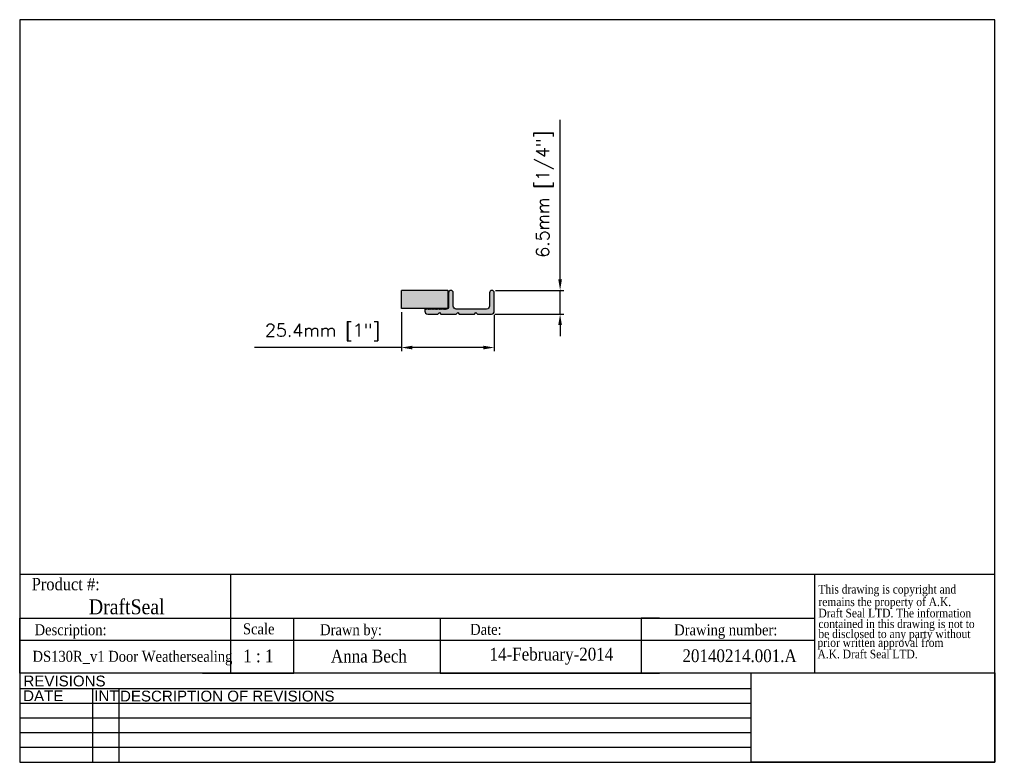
# Model space of a CAD drawing. Header units: millimetres. Extents: x 2362 to 2631, y 15 to 219.
import ezdxf
from ezdxf.enums import TextEntityAlignment as Align

# ---------------------------------------------------------------- set-up
doc = ezdxf.new("R2010")
doc.units = ezdxf.units.MM
doc.header["$MEASUREMENT"] = 0
for name, color, linetype, lineweight in [('AM_5', 3, 'Continuous', 25), ('BORDER', 7, 'Continuous', 25), ('DIMENSIONS', 8, 'Continuous', 15)]:
    doc.layers.add(name, color=color, linetype=linetype, lineweight=lineweight)
doc.layers.add('FRAME', color=7, linetype='Continuous')
doc.layers.add('PRODUCT', color=7, linetype='Continuous')
doc.styles.add('DS GROUP', font='arial.ttf')
doc.styles.get("Standard").update_dxf_attribs({"font": 'ROMANS.SHX'})
doc.styles.add('TAG', font='GARA.TTF')
doc.dimstyles.new('AM_ISO$0', dxfattribs={"dimtxt": 1.5, "dimasz": 1.5, "dimexe": 1, "dimexo": 1, "dimgap": 1.5, "dimtad": 1, "dimdec": 0, "dimdsep": 46, "dimtxsty": 'Standard', "dimcen": 0, "dimclrd": 256, "dimclre": 256, "dimclrt": 2, "dimadec": 0, "dimazin": 2, "dimtp": 0.1, "dimtm": 0.1, "dimtfac": 0.71, "dimtdec": 0, "dimtmove": 0, "dimatfit": 3, "dimfxl": 1, "dimlwd": -1, "dimlwe": -1, "dimarcsym": 1})
picture_1 = doc.add_image_def('image1.bmp', size_in_pixel=(901, 331))

# ---------------------------------------------------------------- blocks, each defined once
blk = doc.blocks.new('A$C08671A0E')
at = {"layer": 'FRAME', "style": 'TAG'}
for s, p in [('This drawing is copyright and', (14.8, -52.3)), ('remains the property of A.K.', (14.8, -101.5)), ('Draft Seal LTD. The information', (14.8, -145.7)), ('contained in this drawing is not to  ', (14.8, -187.4)), ('be disclosed to any party without ', (14.8, -226.7)), (' prior written approval from', (0, -261.2)), (' A.K. Draft Seal LTD.', (0, -306.1))]:
    blk.add_text(s, height=33.819, dxfattribs=at).set_placement(p)
blk = doc.blocks.new('*D465')
at = {"layer": 'AM_5', "linetype": 'ByBlock', "transparency": 16777216}
for p, q in [((2466.47, 138.48), (2466.47, 127.79)), ((2491.87, 137.74), (2491.87, 127.79)), ((2466.47, 128.79), (2426.3, 128.79)), ((2488.87, 128.79), (2469.47, 128.79))]:
    blk.add_line(p, q, dxfattribs=at)
at = {"layer": 'AM_5', "transparency": 16777216}
for points in [[(2469.47, 129.29), (2469.47, 128.29), (2466.47, 128.79)], [(2488.87, 129.29), (2488.87, 128.29), (2491.87, 128.79)]]:
    blk.add_solid(points, dxfattribs=at)
at = {"layer": 'Defpoints', "color": 0, "transparency": 16777216}
for p in [(2466.47, 139.48), (2491.87, 138.74), (2466.47, 128.79)]:
    blk.add_point(p, dxfattribs=at)
at = {"layer": 'AM_5', "color": 7, "transparency": 16777216, "insert": (2444.89, 132.95), "char_height": 3.5, "attachment_point": 5}
blk.add_mtext('25.4mm [1"]', dxfattribs=at)
blk = doc.blocks.new('*D466')
at = {"layer": 'AM_5', "linetype": 'ByBlock', "transparency": 16777216}
for p, q in [((2509.88, 147.44), (2509.88, 191.11)), ((2492.22, 144.44), (2510.88, 144.44)), ((2509.88, 137.94), (2509.88, 144.44)), ((2492.07, 137.94), (2510.88, 137.94)), ((2509.88, 134.94), (2509.88, 131.94))]:
    blk.add_line(p, q, dxfattribs=at)
at = {"layer": 'AM_5', "transparency": 16777216}
for points in [[(2509.38, 147.44), (2510.38, 147.44), (2509.88, 144.44)], [(2509.38, 134.94), (2510.38, 134.94), (2509.88, 137.94)]]:
    blk.add_solid(points, dxfattribs=at)
at = {"layer": 'Defpoints', "color": 0, "transparency": 16777216}
for p in [(2491.22, 144.44), (2491.07, 137.94), (2509.88, 137.94)]:
    blk.add_point(p, dxfattribs=at)
at = {"layer": 'AM_5', "color": 7, "transparency": 16777216, "insert": (2505.71, 170.77), "char_height": 3.5, "attachment_point": 5, "rotation": 90}
blk.add_mtext('6.5mm [1/4"]', dxfattribs=at)

msp = doc.modelspace()

# ---------------------------------------------------------------- hatches: boundary and pattern name
at = {"layer": 'DIMENSIONS'}
msp.add_hatch(color=8, dxfattribs=at).paths.add_polyline_path([(2466.47, 144.44), (2466.47, 139.48), (2473.11, 139.48), (2473.12, 139.49), (2473.14, 139.48), (2473.61, 139.48), (2473.62, 139.49), (2473.64, 139.48), (2474.11, 139.48), (2474.12, 139.49), (2474.14, 139.48), (2474.61, 139.48), (2474.62, 139.49), (2474.64, 139.48), (2475.11, 139.48), (2475.12, 139.49), (2475.14, 139.48), (2475.61, 139.48), (2475.62, 139.49), (2475.64, 139.48), (2476.11, 139.48), (2476.12, 139.49), (2476.14, 139.48), (2476.61, 139.48), (2476.62, 139.49), (2476.64, 139.48), (2477.11, 139.48), (2477.12, 139.49), (2477.14, 139.48), (2477.61, 139.48), (2477.62, 139.49), (2477.64, 139.48), (2478.11, 139.48), (2478.12, 139.49), (2478.14, 139.48), (2479.14, 139.48), (2479.14, 144.44)])
at = {"layer": 'PRODUCT'}
msp.add_hatch(color=256, dxfattribs=at).paths.add_polyline_path([(2486.47, 137.94), (2486.87, 138.34), (2487.27, 137.94), (2491.07, 137.94, 0.414214), (2491.87, 138.74), (2491.87, 143.79, 1), (2490.57, 143.79), (2490.57, 140.14, -0.414214), (2489.77, 139.34), (2481.47, 139.34, -0.414214), (2480.67, 140.14), (2480.67, 143.79, 1), (2479.37, 143.79), (2479.37, 140.04, -0.414214), (2478.57, 139.24), (2478.37, 139.24), (2477.88, 139.25), (2477.87, 139.24), (2477.64, 139.48), (2477.61, 139.48), (2477.37, 139.24), (2477.14, 139.48), (2477.11, 139.48), (2476.87, 139.24), (2476.64, 139.48), (2476.61, 139.48), (2476.37, 139.24), (2476.14, 139.48), (2476.11, 139.48), (2475.87, 139.24), (2475.64, 139.48), (2475.61, 139.48), (2475.37, 139.24), (2475.14, 139.48), (2475.11, 139.48), (2474.87, 139.24), (2474.64, 139.48), (2474.61, 139.48), (2474.37, 139.24), (2474.14, 139.48), (2474.11, 139.48), (2473.87, 139.24), (2473.64, 139.48), (2473.61, 139.48), (2473.37, 139.24), (2473.14, 139.48), (2473.11, 139.48), (2472.87, 139.24), (2472.87, 138.74, 0.414214), (2473.67, 137.94), (2476.47, 137.94), (2476.87, 138.34), (2477.27, 137.94), (2481.47, 137.94), (2481.87, 138.34), (2482.27, 137.94)])

# ---------------------------------------------------------------- linework, layer by layer
for p, q in [((2362.06, 66.79), (2579.51, 66.79)), ((2419.68, 66.79), (2419.68, 54.73)), ((2579.51, 66.79), (2579.51, 39.73)), ((2362.06, 39.73), (2362.06, 54.73)), ((2362.06, 54.73), (2579.51, 54.73)), ((2362.06, 54.73), (2362.06, 49.73)), ((2362.06, 54.73), (2362.06, 48.73)), ((2362.06, 54.73), (2412.06, 54.73)), ((2419.68, 54.73), (2419.68, 39.73)), ((2437.06, 39.73), (2437.06, 54.73)), ((2437.06, 54.73), (2477.06, 54.73)), ((2477.06, 54.73), (2477.06, 39.73)), ((2537.06, 54.73), (2532.06, 54.73)), ((2532.06, 54.73), (2532.06, 39.73)), ((2362.06, 48.73), (2362.06, 50.23)), ((2362.06, 48.73), (2579.51, 48.73)), ((2362.06, 39.73), (2362.06, 42.73)), ((2412.06, 39.73), (2437.06, 39.73)), ((2477.06, 39.73), (2537.06, 39.73))]:
    msp.add_line(p, q)
at = {"layer": 'BORDER'}
for p, q in [((2362.06, 218.5), (2362.06, 15.3)), ((2628.76, 218.5), (2362.06, 218.5)), ((2628.76, 15.3), (2628.76, 218.5)), ((2579.51, 66.79), (2628.76, 66.79)), ((2628.76, 39.73), (2362.06, 39.73)), ((2562.14, 35.42), (2362.06, 35.42)), ((2381.93, 35.42), (2381.93, 15.3)), ((2389.14, 35.42), (2389.14, 15.3)), ((2562.14, 31.4), (2362.06, 31.4)), ((2562.14, 27.37), (2362.06, 27.37)), ((2562.14, 23.35), (2362.06, 23.35)), ((2562.14, 19.33), (2362.06, 19.33)), ((2362.06, 15.3), (2628.76, 15.3))]:
    msp.add_line(p, q, dxfattribs=at)
at = {"layer": 'DIMENSIONS'}
msp.add_line((2466.47, 139.48), (2466.47, 144.44), dxfattribs=at)
at = {"layer": 'FRAME', "color": 1}
for q in [(2562.14, 39.74), (2562.14, 39.73)]:
    msp.add_line((2562.14, 15.3), q, dxfattribs=at)
at = {"layer": 'PRODUCT'}
for p, q in [((2466.47, 139.48), (2466.47, 144.44)), ((2479.14, 144.44), (2466.47, 144.44)), ((2479.14, 144.44), (2479.14, 139.48)), ((2479.14, 139.48), (2466.47, 139.48))]:
    msp.add_line(p, q, dxfattribs=at)
msp.add_lwpolyline([(2475.62, 139.49), (2475.37, 139.24), (2475.12, 139.49), (2474.87, 139.24), (2474.62, 139.49), (2474.37, 139.24), (2474.12, 139.49), (2473.87, 139.24), (2473.62, 139.49), (2473.37, 139.24), (2473.12, 139.49), (2472.87, 139.24), (2472.87, 138.74, 0.414214), (2473.67, 137.94), (2476.47, 137.94), (2476.87, 138.34), (2477.27, 137.94), (2481.47, 137.94), (2481.87, 138.34), (2482.27, 137.94), (2486.47, 137.94), (2486.87, 138.34), (2487.27, 137.94), (2491.07, 137.94, 0.414214), (2491.87, 138.74), (2491.87, 143.79, 1), (2490.57, 143.79), (2490.57, 140.14, -0.414214), (2489.77, 139.34), (2481.47, 139.34, -0.414214), (2480.67, 140.14), (2480.67, 143.79, 1), (2479.37, 143.79), (2479.37, 140.04, -0.414214), (2478.57, 139.24), (2478.37, 139.24), (2478.12, 139.49), (2477.87, 139.24), (2477.62, 139.49), (2477.37, 139.24), (2477.12, 139.49), (2476.87, 139.24), (2476.62, 139.49), (2476.37, 139.24), (2476.12, 139.49), (2475.87, 139.24)], format="xyb", close=True, dxfattribs=at)

# ---------------------------------------------------------------- block references
at = {"xscale": 0.06987750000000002, "yscale": 0.06987750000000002, "zscale": 0.06987750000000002}
msp.add_blockref('A$C08671A0E', (2579.51, 65.14), dxfattribs=at)

# ---------------------------------------------------------------- texts
at = {"layer": 'BORDER', "attachment_point": 2, "style": 'DS GROUP'}
for s, width, insert, char_height in [('REVISIONS', 20.3868, (2374.32, 39.03), 2.953), ('DATE', 20.3868, (2368.5, 34.99), 2.953), ('INT', 20.3868, (2385.79, 34.99), 2.953), ('DESCRIPTION OF REVISIONS', 103.8609, (2418.84, 34.91), 2.9531)]:
    msp.add_mtext_dynamic_manual_height_columns(s, width=width, gutter_width=7.5, heights=[0], dxfattribs=dict(at, insert=insert, char_height=char_height))
at = {"layer": 'FRAME', "style": 'TAG'}
for s, height, p in [('Product #:', 3.382, (2374.65, 64.13)), ('DraftSeal', 4.069, (2391.34, 57.98)), ('Description:', 3, (2375.98, 51.11)), ('Drawn by:', 3, (2452.69, 51.18)), ('Date:', 3, (2489.58, 51.66)), ('Drawing number:', 3, (2555.2, 51.15)), ('1 : 1', 3.5, (2427.35, 44.39)), ('Anna Bech', 3.5, (2457.58, 44.44)), ('14-February-2014', 3.5, (2507.5, 44.44)), ('20140214.001.A', 3.5, (2558.98, 44.45))]:
    msp.add_text(s, height=height, dxfattribs=at).set_placement(p, align=Align.MIDDLE)
msp.add_text('Scale', height=3, dxfattribs=at).set_placement((2423.13, 50.32))
msp.add_text('DS130R_v1 Door Weathersealing ', height=3, dxfattribs=at).set_placement((2393.4, 42.81), align=Align.CENTER)

# ---------------------------------------------------------------- dimensions: what is measured, and where the dimension line sits
at = {"layer": 'AM_5'}
dim = msp.add_linear_dim(base=(2509.88, 137.94), p1=(2491.22, 144.44), p2=(2491.07, 137.94), angle=90, dimstyle='AM_ISO$0', override={"dimtxt": 3.5, "dimasz": 3, "dimdec": 1, "dimpost": '<>mm', "dimclrt": 7}, dxfattribs=at)
dim.commit()
dim.dimension.update_dxf_attribs({"geometry": '*D466', "text_midpoint": (2509.88, 170.77), "dimtype": 160})
dim = msp.add_linear_dim(base=(2466.47, 128.79), p1=(2491.87, 138.74), p2=(2466.47, 139.48), dimstyle='AM_ISO$0', override={"dimtxt": 3.5, "dimasz": 3, "dimdec": 1, "dimpost": '<>mm', "dimclrt": 7}, dxfattribs=at)
dim.commit()
dim.dimension.update_dxf_attribs({"geometry": '*D465', "text_midpoint": (2444.89, 132.95)})

# ---------------------------------------------------------------- pictures from other files: only their frames are drawn
image = msp.add_image(picture_1, insert=(2562.14, 15.3), size_in_units=(66.62, 24.47))
image.dxf.flags = 7

doc.saveas('drawing.dxf')
